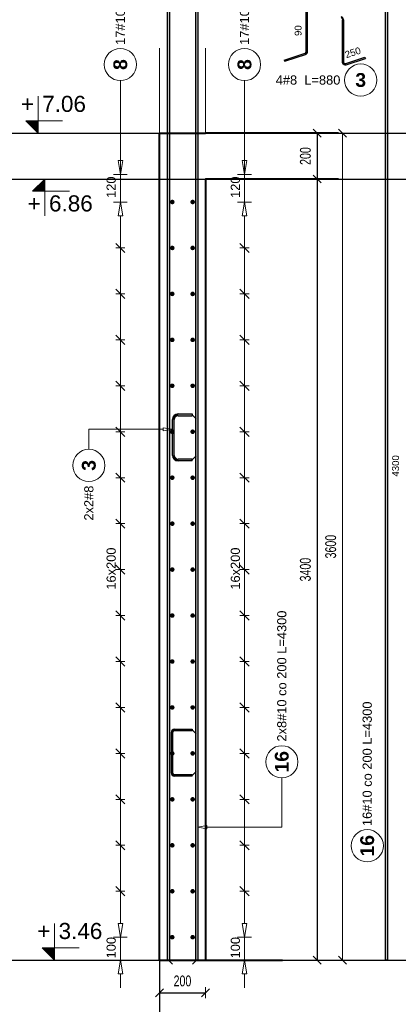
# Model space of a CAD drawing. Extents: x -1474 to 455485, y -101625 to 75879.
# Tile 26 of 40: x 358038 to 359685, y -87545 to -83259. Entities that reach past the tile are written whole.
import ezdxf
from ezdxf.enums import TextEntityAlignment as Align

# ---------------------------------------------------------------- set-up
doc = ezdxf.new("R2010")
doc.units = 0
doc.header["$LTSCALE"] = 10
doc.header["$MEASUREMENT"] = 0
doc.linetypes.add('HIDDEN', pattern=[0.375, 0.25, -0.125])
for name, color, linetype, lineweight in [('P-Linia1', 3, 'Continuous', 40), ('P-Przerywana', 13, 'HIDDEN', 9), ('P-Wymiar', 254, 'Continuous', 9)]:
    doc.layers.add(name, color=color, linetype=linetype, lineweight=lineweight)
for name, color, linetype in [('RCAD_kształt pręta', 7, 'Continuous'), ('RCAD_opis kształtu pręta', 7, 'Continuous'), ('RCAD_opis rozkładu', 7, 'Continuous'), ('RCAD_pręt wyrzucony', 130, 'Continuous'), ('RCAD_pręty punktowe', 7, 'Continuous'), ('RCAD_symbole graficzne', 7, 'Continuous')]:
    doc.layers.add(name, color=color, linetype=linetype)
doc.styles.add('ROMANS', font='arial.ttf', dxfattribs={"width": 0.7})
doc.styles.add('style1', font='arial.ttf')
doc.styles.add('style3', font='arialbd.ttf')
doc.dimstyles.new('A25', dxfattribs={"dimscale": 27, "dimtxt": 1.75, "dimasz": 0.05, "dimexe": 0, "dimexo": 0, "dimgap": 1, "dimtad": 1, "dimdec": 4, "dimrnd": 1, "dimdsep": 46, "dimtxsty": 'ROMANS', "dimblk": '[[[[[[[[', "dimcen": 2, "dimdle": 2, "dimse1": 1, "dimse2": 1, "dimclrd": 256, "dimclrt": 1, "dimadec": 0, "dimazin": 0, "dimtfac": 1, "dimtdec": 4, "dimtix": 1, "dimtmove": 2, "dimatfit": 3, "dimldrblk": '[[[[[[[[', "dimfxl": 0, "dimtvp": 0.6, "dimtolj": 1, "dimlwd": -1, "dimarcsym": 0})

# ---------------------------------------------------------------- blocks, each defined once
blk = doc.blocks.new('[[[[[[[[')
at = {"layer": 'P-Wymiar'}
for p, q in [((-12.7, -12.7), (12.7, 12.7)), ((0, 0), (-4.6, 0)), ((0, 18), (0, -18))]:
    blk.add_line(p, q, dxfattribs=at)
blk = doc.blocks.new('*D152')
at = {"layer": 'Defpoints', "color": 0, "transparency": 16777216}
for p in [(358734.4, -83752.9), (359441.9, -83752.9), (358732.5, -87352.9)]:
    blk.add_point(p, dxfattribs=at)
at = {"layer": 'P-Wymiar', "transparency": 16777216}
blk.add_line((359441.9, -87351.6), (359441.9, -83754.3), dxfattribs=at)
at = {"layer": 'P-Wymiar', "transparency": 16777216, "xscale": 1.35, "yscale": 1.35, "zscale": 1.35}
for p, rotation in [((359441.9, -83752.9), 90), ((359441.9, -87352.9), 270)]:
    blk.add_blockref('[[[[[[[[', p, dxfattribs=dict(at, rotation=rotation))
at = {"layer": 'P-Wymiar', "color": 1, "transparency": 16777216, "insert": (359390.8, -85552.9), "char_height": 47.25, "attachment_point": 5, "rotation": 90, "style": 'ROMANS'}
blk.add_mtext('\\A1;3600', dxfattribs=at)
blk = doc.blocks.new('*D153')
at = {"transparency": 16777216}
blk.add_line((358647.2, -87494.6), (358844.5, -87494.6), dxfattribs=at)
at = {"layer": 'Defpoints', "color": 0, "transparency": 16777216}
for p in [(358645.9, -86997.8), (358845.9, -86997.8), (358845.9, -87494.6)]:
    blk.add_point(p, dxfattribs=at)
at = {"transparency": 16777216, "xscale": 1.35, "yscale": 1.35, "zscale": 1.35, "rotation": 180}
blk.add_blockref('[[[[[[[[', (358645.9, -87494.6), dxfattribs=at)
at = {"transparency": 16777216, "xscale": 1.35, "yscale": 1.35, "zscale": 1.35}
blk.add_blockref('[[[[[[[[', (358845.9, -87494.6), dxfattribs=at)
at = {"color": 1, "transparency": 16777216, "insert": (358745.9, -87443.5), "char_height": 47.25, "attachment_point": 5, "style": 'ROMANS', "bg_fill": 3, "box_fill_scale": 1.25, "bg_fill_color": 256, "bg_fill_true_color": 13158600, "bg_fill_transparency": 0}
blk.add_mtext('\\A1;200', dxfattribs=at)
blk = doc.blocks.new('*D154')
at = {"transparency": 16777216}
blk.add_line((359331.8, -83754.3), (359331.8, -83951.6), dxfattribs=at)
at = {"layer": 'Defpoints', "color": 0, "transparency": 16777216}
for p in [(358174, -83752.9), (358177.8, -83952.9), (359331.8, -83952.9)]:
    blk.add_point(p, dxfattribs=at)
at = {"transparency": 16777216, "xscale": 1.35, "yscale": 1.35, "zscale": 1.35}
for p, rotation in [((359331.8, -83752.9), 90), ((359331.8, -83952.9), 270)]:
    blk.add_blockref('[[[[[[[[', p, dxfattribs=dict(at, rotation=rotation))
at = {"color": 1, "transparency": 16777216, "insert": (359280.7, -83852.9), "char_height": 47.25, "attachment_point": 5, "rotation": 90, "style": 'ROMANS', "bg_fill": 3, "box_fill_scale": 1.25, "bg_fill_color": 256, "bg_fill_true_color": 13158600, "bg_fill_transparency": 0}
blk.add_mtext('\\A1;200', dxfattribs=at)
blk = doc.blocks.new('*D155')
at = {"transparency": 16777216}
blk.add_line((359331.8, -83954.3), (359331.8, -87351.6), dxfattribs=at)
at = {"layer": 'Defpoints', "color": 0, "transparency": 16777216}
for p in [(358177.8, -83952.9), (359331.8, -87352.9), (359331.8, -87352.9)]:
    blk.add_point(p, dxfattribs=at)
at = {"transparency": 16777216, "xscale": 1.35, "yscale": 1.35, "zscale": 1.35}
for p, rotation in [((359331.8, -83952.9), 90), ((359331.8, -87352.9), 270)]:
    blk.add_blockref('[[[[[[[[', p, dxfattribs=dict(at, rotation=rotation))
at = {"color": 1, "transparency": 16777216, "insert": (359280.7, -85652.9), "char_height": 47.25, "attachment_point": 5, "rotation": 90, "style": 'ROMANS', "bg_fill": 3, "box_fill_scale": 1.25, "bg_fill_color": 256, "bg_fill_true_color": 13158600, "bg_fill_transparency": 0}
blk.add_mtext('\\A1;3400', dxfattribs=at)

msp = doc.modelspace()

# ---------------------------------------------------------------- hatches: boundary and pattern name
at = {"layer": 'RCAD_pręt wyrzucony'}
for points in [[(359628.02139, -83050.27354), (359638.02139, -83050.27354), (359638.02139, -87352.93326), (359628.02139, -87352.93326)], [(359290.08425, -83398.47999), (359284.08425, -83398.47999), (359284.08425, -83215.56069), (359290.08425, -83215.56069)], [(359440.05752, -83259.41617), (359446.05752, -83259.41617), (359446.05752, -83442.33546), (359440.05752, -83442.33546)], [(359190.52801, -83440.63609), (359188.67391, -83434.92975), (359278.90188, -83405.61291), (359280.75598, -83411.31925)], [(359457.72925, -83455.17472), (359455.87515, -83449.46838), (359539.61376, -83422.26006), (359541.46786, -83427.9664)]]:
    msp.add_hatch(color=4, dxfattribs=at).paths.add_polyline_path(points, flags=0)
h = msp.add_hatch(color=4, dxfattribs=at)
edge = h.paths.add_edge_path(flags=0)
edge.add_line((359446.05752, -83259.41617), (359440.05752, -83259.41617))
edge.add_arc((359432.55752, -83259.41617), 7.5, 0, 72)
edge.add_line((359434.87515, -83252.28324), (359436.72925, -83246.5769))
edge.add_arc((359432.55752, -83259.41617), 13.5, 360, 432, ccw=False)
h = msp.add_hatch(color=4, dxfattribs=at)
edge = h.paths.add_edge_path(flags=0)
edge.add_line((359280.75598, -83411.31925), (359278.90188, -83405.61291))
edge.add_arc((359276.58425, -83398.47999), 7.5, -72, 0)
edge.add_line((359284.08425, -83398.47999), (359290.08425, -83398.47999))
edge.add_arc((359276.58425, -83398.47999), 13.5, 288, 360, ccw=False)
h = msp.add_hatch(color=4, dxfattribs=at)
edge = h.paths.add_edge_path(flags=0)
edge.add_line((359440.05752, -83442.33546), (359446.05752, -83442.33546))
edge.add_arc((359453.55752, -83442.33546), 7.5, -180, -72)
edge.add_line((359455.87515, -83449.46838), (359457.72925, -83455.17472))
edge.add_arc((359453.55752, -83442.33546), 13.5, 180, 288, ccw=False)
at = {"layer": 'RCAD_symbole graficzne'}
for points in [[(358064.60828, -83699.59993), (358117.94161, -83752.93326), (358117.94161, -83699.59993)], [(358094.28325, -84006.2666), (358147.61658, -83952.93326), (358147.61658, -84006.2666)]]:
    msp.add_hatch(color=1, dxfattribs=at).paths.add_polyline_path(points, flags=0)

# ---------------------------------------------------------------- linework, layer by layer
at = {"layer": 'Defpoints', "color": 21}
for p in [(238098.40145, -83752.93326), (238152.43513, -83952.93326), (232413.86384, -87352.93326)]:
    msp.add_xline(p, (1, 0), dxfattribs=at)
at = {"layer": 'P-Linia1'}
msp.add_line((358645.88734, -87352.93326), (358645.88734, -83752.93326), dxfattribs=at)
for points in [[(358645.88734, -83752.93326), (358845.88734, -83752.93326)], [(359424.56894, -83752.93326), (358845.88734, -83752.93326)], [(358645.88734, -87352.93326), (358845.88734, -87352.93326)], [(358845.88734, -87352.93326), (359181.00822, -87352.93326)]]:
    msp.add_lwpolyline(points, dxfattribs=at)
at = {"layer": 'P-Przerywana'}
for points in [[(358645.88734, -83752.93326), (358645.88734, -83381.88999)], [(358845.88734, -83752.93326), (358845.88734, -83381.88999)]]:
    msp.add_lwpolyline(points, dxfattribs=at)
at = {"layer": 'RCAD_opis rozkładu', "color": 8, "lineweight": 0}
for p, q in [((358465.80921, -87412.93326), (358485.80921, -87412.93326)), ((358475.80921, -87472.93326), (358475.80921, -87412.93326)), ((359005.96546, -87412.93326), (359025.96546, -87412.93326)), ((359015.96546, -87472.93326), (359015.96546, -87412.93326))]:
    msp.add_line(p, q, dxfattribs=at)
for centre in [(358475.80921, -83454.70223), (359015.96546, -83454.70223)]:
    msp.add_circle(centre, 70, dxfattribs=at)
at = {"layer": 'RCAD_pręt wyrzucony', "color": 4}
for p, q in [((359628.02139, -83050.27354), (359628.02139, -87352.93326)), ((359638.02139, -83050.27354), (359638.02139, -87352.93326)), ((359284.08425, -83398.47999), (359284.08425, -83215.56069)), ((359290.08425, -83398.47999), (359290.08425, -83215.56069)), ((359440.05752, -83259.41617), (359440.05752, -83442.33546)), ((359446.05752, -83259.41617), (359446.05752, -83442.33546)), ((359188.67391, -83434.92975), (359278.90188, -83405.61291)), ((359188.67391, -83434.92975), (359190.52801, -83440.63609)), ((359190.52801, -83440.63609), (359280.75598, -83411.31925)), ((359455.87515, -83449.46838), (359539.61376, -83422.26006)), ((359457.72925, -83455.17472), (359541.46786, -83427.9664)), ((359539.61376, -83422.26006), (359541.46786, -83427.9664)), ((359638.02139, -87352.93326), (359628.02139, -87352.93326))]:
    msp.add_line(p, q, dxfattribs=at)
at = {"layer": 'RCAD_pręt wyrzucony', "color": 8, "lineweight": 0}
for centre in [(359521.12048, -83522.24482), (359549.68839, -86854.83406)]:
    msp.add_circle(centre, 70, dxfattribs=at)
at = {"layer": 'RCAD_pręt wyrzucony', "color": 4}
for centre, radius, start, end in [((359432.55752, -83259.41617), 13.5, 0, 72), ((359276.58425, -83398.47999), 7.5, 288, 0), ((359276.58425, -83398.47999), 13.5, 288, 360), ((359453.55752, -83442.33546), 13.5, 180, 288), ((359453.55752, -83442.33546), 7.5, 180, 288)]:
    msp.add_arc(centre, radius, start, end, dxfattribs=at)
at = {"layer": 'RCAD_symbole graficzne', "color": 1, "lineweight": 0}
for p, q in [((358117.94161, -83752.93326), (358117.94161, -83592.93326)), ((358224.60828, -83699.59993), (358064.60828, -83699.59993)), ((358064.60828, -83699.59993), (358117.94161, -83752.93326)), ((358094.28325, -84006.2666), (358147.61658, -83952.93326)), ((358147.61658, -83952.93326), (358147.61658, -84112.93326))]:
    msp.add_line(p, q, dxfattribs=at)

# ---------------------------------------------------------------- texts
at = {"layer": 'RCAD_opis rozkładu', "color": 2, "char_height": 40, "attachment_point": 5, "rotation": 90, "style": 'style1'}
for insert in [(358475.80921, -83189.61355), (359015.96546, -83189.61355)]:
    msp.add_mtext('17#10 L=2500', dxfattribs=dict(at, insert=insert))
at = {"layer": 'RCAD_opis rozkładu', "color": 1, "char_height": 60, "attachment_point": 5, "rotation": 90, "style": 'style3'}
for insert in [(358475.80921, -83454.70223), (359015.96546, -83454.70223)]:
    msp.add_mtext('8', dxfattribs=dict(at, insert=insert))
at = {"layer": 'RCAD_pręt wyrzucony', "color": 1, "attachment_point": 5}
for s, insert, char_height, rotation, style in [('90', (359249.08425, -83307.02034), 30, 90, 'style1'), ('250', (359486.92886, -83402.57724), 30, 18, 'style1'), ('4300', (359673.02139, -85201.6034), 30, 90, 'style1'), ('16', (359549.68839, -86854.83406), 60, 90, 'style3')]:
    msp.add_mtext(s, dxfattribs=dict(at, insert=insert, char_height=char_height, rotation=rotation, style=style))
at = {"layer": 'RCAD_pręt wyrzucony', "color": 2, "insert": (359292.19824, -83522.24482), "char_height": 40, "attachment_point": 5, "style": 'style1'}
msp.add_mtext('4#8  L=880', dxfattribs=at)
at = {"layer": 'RCAD_pręt wyrzucony', "color": 1, "insert": (359521.12048, -83522.24482), "char_height": 60, "attachment_point": 5, "style": 'style3'}
msp.add_mtext('3', dxfattribs=at)
at = {"layer": 'RCAD_pręt wyrzucony', "color": 2, "insert": (359549.68839, -86498.09464), "char_height": 40, "attachment_point": 5, "rotation": 90, "style": 'style1'}
msp.add_mtext('16#10 co 200 L=4300', dxfattribs=at)
at = {"layer": 'RCAD_symbole graficzne', "color": 2, "style": 'style1'}
msp.add_text('+', height=70, dxfattribs=at).set_placement((358100.16383, -83681.82215), align=Align.BOTTOM_RIGHT)
msp.add_text('7.06 ', height=70, dxfattribs=at).set_placement((358135.71939, -83681.82215), align=Align.BOTTOM_LEFT)
msp.add_text('+', height=70, dxfattribs=at).set_placement((358129.83881, -84024.04438), align=Align.TOP_RIGHT)

# ---------------------------------------------------------------- dimensions: what is measured, and where the dimension line sits
at = {"layer": 'P-Wymiar'}
dim = msp.add_linear_dim(base=(359441.9272, -83752.93326), p1=(358732.53149, -87352.93326), p2=(358734.35056, -83752.93326), angle=90, dimstyle='A25', dxfattribs=at)
dim.commit()
dim.dimension.update_dxf_attribs({"geometry": '*D152', "text_midpoint": (359390.78651, -85552.93326)})

# ---------------------------------------------------------------- next in the draw order: dimensions: what is measured, and where the dimension line sits
dim = msp.add_linear_dim(base=(358845.88734, -87494.63487), p1=(358645.88734, -86997.83992), p2=(358845.88734, -86997.83992), dimstyle='A25', override={"dimfxl": 160, "dimfxlon": 1, "dimtfill": 1})
dim.commit()
dim.dimension.update_dxf_attribs({"geometry": '*D153', "text_midpoint": (358745.88734, -87443.5103)})

# ---------------------------------------------------------------- next in the draw order: linework, layer by layer
at = {"layer": 'P-Linia1'}
msp.add_lwpolyline([(359424.56894, -83952.93326), (358845.88734, -83952.93326), (358845.88734, -87352.93326)], dxfattribs=at)

# ---------------------------------------------------------------- next in the draw order: dimensions: what is measured, and where the dimension line sits
dim = msp.add_linear_dim(base=(359331.84074, -83952.93326), p1=(358173.96275, -83752.93326), p2=(358177.81596, -83952.93326), angle=90, dimstyle='A25', override={"dimfxl": 160, "dimfxlon": 1, "dimtfill": 1})
dim.commit()
dim.dimension.update_dxf_attribs({"geometry": '*D154', "text_midpoint": (359280.71617, -83852.93326)})

# ---------------------------------------------------------------- next in the draw order: linework, layer by layer
at = {"layer": 'Defpoints', "color": 21}
for p in [(231219.52352, -83752.93326), (244474.54756, -83752.93326), (237595.66964, -83752.93326), (275978.67385, -83752.93326), (269099.79593, -83752.93326), (282354.81997, -83752.93326), (275475.94204, -83752.93326)]:
    msp.add_xline(p, (1, 0), dxfattribs=at)
at = {"layer": 'RCAD_opis rozkładu', "color": 8, "lineweight": 0}
for p, q in [((358475.80921, -83812.93326), (358475.80921, -83872.93326)), ((359015.96546, -83812.93326), (359015.96546, -83872.93326)), ((358485.80921, -83872.93326), (358465.80921, -83872.93326)), ((359025.96546, -83872.93326), (359005.96546, -83872.93326))]:
    msp.add_line(p, q, dxfattribs=at)
at = {"layer": 'RCAD_symbole graficzne', "color": 1, "lineweight": 0}
msp.add_line((358197.94161, -83752.93326), (358037.94161, -83752.93326), dxfattribs=at)

# ---------------------------------------------------------------- next in the draw order: dimensions: what is measured, and where the dimension line sits
dim = msp.add_linear_dim(base=(359331.84074, -87352.93326), p1=(358177.81596, -83952.93326), p2=(359331.84074, -87352.93326), angle=90, dimstyle='A25', override={"dimfxl": 160, "dimfxlon": 1, "dimtfill": 1})
dim.commit()
dim.dimension.update_dxf_attribs({"geometry": '*D155', "text_midpoint": (359280.70005, -85652.93326)})

# ---------------------------------------------------------------- next in the draw order: hatches: boundary and pattern name
at = {"layer": 'RCAD_kształt pręta'}
for points in [[(358679.46124, -83050.27354), (358689.46124, -83050.27354), (358689.46124, -87352.93326), (358679.46124, -87352.93326)], [(358802.31344, -83050.27354), (358812.31344, -83050.27354), (358812.31344, -87352.93326), (358802.31344, -87352.93326)], [(358726.47128, -84983.27809), (358726.47128, -84975.27809), (358787.47128, -84975.27809), (358787.47128, -84983.27809)], [(358710.47128, -85155.75508), (358702.47128, -85155.75508), (358702.47128, -84999.27809), (358710.47128, -84999.27809)], [(358787.47128, -85171.75508), (358787.47128, -85179.75508), (358726.47128, -85179.75508), (358726.47128, -85171.75508)], [(358710.97128, -86353.64543), (358710.97128, -86347.64543), (358787.47128, -86347.64543), (358787.47128, -86353.64543)], [(358703.47128, -86538.62241), (358697.47128, -86538.62241), (358697.47128, -86361.14543), (358703.47128, -86361.14543)], [(358787.47128, -86546.12241), (358787.47128, -86552.12241), (358710.97128, -86552.12241), (358710.97128, -86546.12241)]]:
    msp.add_hatch(color=4, dxfattribs=at).paths.add_polyline_path(points, flags=0)
h = msp.add_hatch(color=4, dxfattribs=at)
edge = h.paths.add_edge_path(flags=0)
edge.add_line((358726.47128, -84975.27809), (358726.47128, -84983.27809))
edge.add_arc((358726.47128, -84999.27809), 16, 90, 180)
edge.add_line((358710.47128, -84999.27809), (358702.47128, -84999.27809))
edge.add_arc((358726.47128, -84999.27809), 24, 450, 540, ccw=False)
h = msp.add_hatch(color=4, dxfattribs=at)
edge = h.paths.add_edge_path(flags=0)
edge.add_line((358702.47128, -85155.75508), (358710.47128, -85155.75508))
edge.add_arc((358726.47128, -85155.75508), 16, -180, -90)
edge.add_line((358726.47128, -85171.75508), (358726.47128, -85179.75508))
edge.add_arc((358726.47128, -85155.75508), 24, 540, 630, ccw=False)
h = msp.add_hatch(color=4, dxfattribs=at)
edge = h.paths.add_edge_path(flags=0)
edge.add_line((358710.97128, -86347.64543), (358710.97128, -86353.64543))
edge.add_arc((358710.97128, -86361.14543), 7.5, 90, 180)
edge.add_line((358703.47128, -86361.14543), (358697.47128, -86361.14543))
edge.add_arc((358710.97128, -86361.14543), 13.5, 450, 540, ccw=False)
h = msp.add_hatch(color=4, dxfattribs=at)
edge = h.paths.add_edge_path(flags=0)
edge.add_line((358697.47128, -86538.62241), (358703.47128, -86538.62241))
edge.add_arc((358710.97128, -86538.62241), 7.5, -180, -90)
edge.add_line((358710.97128, -86546.12241), (358710.97128, -86552.12241))
edge.add_arc((358710.97128, -86538.62241), 13.5, 540, 630, ccw=False)
at = {"layer": 'RCAD_pręty punktowe'}
h = msp.add_hatch(color=1, dxfattribs=at)
edge = h.paths.add_edge_path(flags=0)
edge.add_arc((358701.51937, -84052.93326), 10, 0, 360, ccw=False)
h = msp.add_hatch(color=1, dxfattribs=at)
edge = h.paths.add_edge_path(flags=0)
edge.add_arc((358790.25531, -84052.93326), 10, 0, 360, ccw=False)
h = msp.add_hatch(color=1, dxfattribs=at)
edge = h.paths.add_edge_path(flags=0)
edge.add_arc((358701.51937, -84252.93326), 10, 0, 360, ccw=False)
h = msp.add_hatch(color=1, dxfattribs=at)
edge = h.paths.add_edge_path(flags=0)
edge.add_arc((358790.25531, -84252.93326), 10, 0, 360, ccw=False)
h = msp.add_hatch(color=1, dxfattribs=at)
edge = h.paths.add_edge_path(flags=0)
edge.add_arc((358701.51937, -84452.93326), 10, 0, 360, ccw=False)
h = msp.add_hatch(color=1, dxfattribs=at)
edge = h.paths.add_edge_path(flags=0)
edge.add_arc((358790.25531, -84452.93326), 10, 0, 360, ccw=False)
h = msp.add_hatch(color=1, dxfattribs=at)
edge = h.paths.add_edge_path(flags=0)
edge.add_arc((358701.51937, -84652.93326), 10, 0, 360, ccw=False)
h = msp.add_hatch(color=1, dxfattribs=at)
edge = h.paths.add_edge_path(flags=0)
edge.add_arc((358790.25531, -84652.93326), 10, 0, 360, ccw=False)
h = msp.add_hatch(color=1, dxfattribs=at)
edge = h.paths.add_edge_path(flags=0)
edge.add_arc((358701.51937, -84852.93326), 10, 0, 360, ccw=False)
h = msp.add_hatch(color=1, dxfattribs=at)
edge = h.paths.add_edge_path(flags=0)
edge.add_arc((358790.25531, -84852.93326), 10, 0, 360, ccw=False)
h = msp.add_hatch(color=1, dxfattribs=at)
edge = h.paths.add_edge_path(flags=0)
edge.add_arc((358701.51937, -85052.93326), 10, 0, 360, ccw=False)
h = msp.add_hatch(color=1, dxfattribs=at)
edge = h.paths.add_edge_path(flags=0)
edge.add_arc((358790.25531, -85052.93326), 10, 0, 360, ccw=False)
h = msp.add_hatch(color=1, dxfattribs=at)
edge = h.paths.add_edge_path(flags=0)
edge.add_arc((358701.51937, -85252.93326), 10, 0, 360, ccw=False)
h = msp.add_hatch(color=1, dxfattribs=at)
edge = h.paths.add_edge_path(flags=0)
edge.add_arc((358790.25531, -85252.93326), 10, 0, 360, ccw=False)
h = msp.add_hatch(color=1, dxfattribs=at)
edge = h.paths.add_edge_path(flags=0)
edge.add_arc((358701.51937, -85452.93326), 10, 0, 360, ccw=False)
h = msp.add_hatch(color=1, dxfattribs=at)
edge = h.paths.add_edge_path(flags=0)
edge.add_arc((358790.25531, -85452.93326), 10, 0, 360, ccw=False)
h = msp.add_hatch(color=1, dxfattribs=at)
edge = h.paths.add_edge_path(flags=0)
edge.add_arc((358701.51937, -85652.93326), 10, 0, 360, ccw=False)
h = msp.add_hatch(color=1, dxfattribs=at)
edge = h.paths.add_edge_path(flags=0)
edge.add_arc((358790.25531, -85652.93326), 10, 0, 360, ccw=False)
h = msp.add_hatch(color=1, dxfattribs=at)
edge = h.paths.add_edge_path(flags=0)
edge.add_arc((358701.51937, -85852.93326), 10, 0, 360, ccw=False)
h = msp.add_hatch(color=1, dxfattribs=at)
edge = h.paths.add_edge_path(flags=0)
edge.add_arc((358790.25531, -85852.93326), 10, 0, 360, ccw=False)
h = msp.add_hatch(color=1, dxfattribs=at)
edge = h.paths.add_edge_path(flags=0)
edge.add_arc((358701.51937, -86052.93326), 10, 0, 360, ccw=False)
h = msp.add_hatch(color=1, dxfattribs=at)
edge = h.paths.add_edge_path(flags=0)
edge.add_arc((358790.25531, -86052.93326), 10, 0, 360, ccw=False)
h = msp.add_hatch(color=1, dxfattribs=at)
edge = h.paths.add_edge_path(flags=0)
edge.add_arc((358701.51937, -86252.93326), 10, 0, 360, ccw=False)
h = msp.add_hatch(color=1, dxfattribs=at)
edge = h.paths.add_edge_path(flags=0)
edge.add_arc((358790.25531, -86252.93326), 10, 0, 360, ccw=False)
h = msp.add_hatch(color=1, dxfattribs=at)
edge = h.paths.add_edge_path(flags=0)
edge.add_arc((358701.51937, -86452.93326), 10, 0, 360, ccw=False)
h = msp.add_hatch(color=1, dxfattribs=at)
edge = h.paths.add_edge_path(flags=0)
edge.add_arc((358790.25531, -86452.93326), 10, 0, 360, ccw=False)
h = msp.add_hatch(color=1, dxfattribs=at)
edge = h.paths.add_edge_path(flags=0)
edge.add_arc((358701.51937, -86652.93326), 10, 0, 360, ccw=False)
h = msp.add_hatch(color=1, dxfattribs=at)
edge = h.paths.add_edge_path(flags=0)
edge.add_arc((358790.25531, -86652.93326), 10, 0, 360, ccw=False)
h = msp.add_hatch(color=1, dxfattribs=at)
edge = h.paths.add_edge_path(flags=0)
edge.add_arc((358701.51937, -86852.93326), 10, 0, 360, ccw=False)
h = msp.add_hatch(color=1, dxfattribs=at)
edge = h.paths.add_edge_path(flags=0)
edge.add_arc((358790.25531, -86852.93326), 10, 0, 360, ccw=False)
h = msp.add_hatch(color=1, dxfattribs=at)
edge = h.paths.add_edge_path(flags=0)
edge.add_arc((358701.51937, -87052.93326), 10, 0, 360, ccw=False)
h = msp.add_hatch(color=1, dxfattribs=at)
edge = h.paths.add_edge_path(flags=0)
edge.add_arc((358790.25531, -87052.93326), 10, 0, 360, ccw=False)
h = msp.add_hatch(color=1, dxfattribs=at)
edge = h.paths.add_edge_path(flags=0)
edge.add_arc((358701.51937, -87252.93326), 10, 0, 360, ccw=False)
h = msp.add_hatch(color=1, dxfattribs=at)
edge = h.paths.add_edge_path(flags=0)
edge.add_arc((358790.25531, -87252.93326), 10, 0, 360, ccw=False)
at = {"layer": 'RCAD_symbole graficzne'}
msp.add_hatch(color=1, dxfattribs=at).paths.add_polyline_path([(358135.9819, -87299.59993), (358189.31524, -87352.93326), (358189.31524, -87299.59993)], flags=0)

# ---------------------------------------------------------------- next in the draw order: linework, layer by layer
msp.add_lwpolyline([(358645.88734, -87352.93326), (358645.88734, -87835.38064)])
at = {"layer": 'Defpoints', "color": 21}
for p in [(231273.5572, -83952.93326), (244528.58124, -83952.93326), (237649.70332, -83952.93326), (276032.70753, -83952.93326), (269153.82961, -83952.93326), (282408.85365, -83952.93326), (275529.97572, -83952.93326), (243115.86313, -87352.60185), (331205.41923, -87352.60185), (236236.98521, -87352.60185), (324326.5413, -87352.60185), (294834.79637, -87352.60185), (382924.35247, -87352.60185), (287955.91844, -87352.60185), (376045.47454, -87352.60185), (249492.00924, -87352.60185), (337581.56534, -87352.60185), (242613.13132, -87352.60185), (330702.68742, -87352.60185), (301210.94248, -87352.60185), (389300.49858, -87352.60185), (294332.06456, -87352.60185), (382421.62065, -87352.60185), (280996.13554, -87352.60185), (369085.69163, -87352.60185), (274117.25761, -87352.60185), (362206.81371, -87352.60185), (332715.06877, -87352.60185), (420804.62487, -87352.60185), (325836.19085, -87352.60185), (413925.74694, -87352.60185), (287372.28165, -87352.60185), (375461.83775, -87352.60185), (280493.40372, -87352.60185), (368582.95982, -87352.60185), (339091.21489, -87352.60185), (427180.77098, -87352.60185), (332212.33696, -87352.60185), (420301.89306, -87352.60185), (320503.41994, -87352.93326), (225534.98592, -87352.93326), (313624.54202, -87352.93326), (284132.79708, -87352.93326), (372222.35318, -87352.93326), (277253.91915, -87352.93326), (365343.47525, -87352.93326), (238790.00996, -87352.93326), (326879.56605, -87352.93326), (231911.13203, -87352.93326), (320000.68813, -87352.93326), (290508.94319, -87352.93326), (378598.49929, -87352.93326), (283630.06527, -87352.93326), (371719.62137, -87352.93326), (270294.13625, -87352.93326), (358383.69234, -87352.93326), (263415.25832, -87352.93326), (351504.81442, -87352.93326), (322013.06948, -87352.93326), (410102.62558, -87352.93326), (315134.19156, -87352.93326), (403223.74766, -87352.93326), (276670.28236, -87352.93326), (364759.83846, -87352.93326), (269791.40444, -87352.93326), (357880.96053, -87352.93326), (328389.2156, -87352.93326), (416478.7717, -87352.93326), (321510.33767, -87352.93326), (409599.89377, -87352.93326)]:
    msp.add_xline(p, (1, 0), dxfattribs=at)
at = {"layer": 'RCAD_kształt pręta', "color": 4}
for p, q in [((358679.46124, -83050.27354), (358679.46124, -87352.93326)), ((358689.46124, -83050.27354), (358689.46124, -87352.93326)), ((358802.31344, -83050.27354), (358802.31344, -87352.93326)), ((358812.31344, -83050.27354), (358812.31344, -87352.93326)), ((358726.47128, -84975.27809), (358787.47128, -84975.27809)), ((358787.47128, -84975.27809), (358787.47128, -84983.27809)), ((358702.47128, -85155.75508), (358702.47128, -84999.27809)), ((358710.47128, -85155.75508), (358710.47128, -84999.27809)), ((358726.47128, -84983.27809), (358787.47128, -84983.27809)), ((358787.47128, -85171.75508), (358726.47128, -85171.75508)), ((358787.47128, -85179.75508), (358726.47128, -85179.75508)), ((358787.47128, -85179.75508), (358787.47128, -85171.75508)), ((358710.97128, -86347.64543), (358787.47128, -86347.64543)), ((358710.97128, -86353.64543), (358787.47128, -86353.64543)), ((358787.47128, -86347.64543), (358787.47128, -86353.64543)), ((358697.47128, -86538.62241), (358697.47128, -86361.14543)), ((358703.47128, -86538.62241), (358703.47128, -86361.14543)), ((358787.47128, -86546.12241), (358710.97128, -86546.12241)), ((358787.47128, -86552.12241), (358710.97128, -86552.12241)), ((358787.47128, -86552.12241), (358787.47128, -86546.12241)), ((358689.46124, -87352.93326), (358679.46124, -87352.93326)), ((358812.31344, -87352.93326), (358802.31344, -87352.93326))]:
    msp.add_line(p, q, dxfattribs=at)
at = {"layer": 'RCAD_kształt pręta', "color": 2, "lineweight": 5}
for p, q in [((358787.47128, -84979.27809), (358804.97128, -84996.77809)), ((358787.47128, -85175.75508), (358804.97128, -85158.25508)), ((358787.47128, -86350.64543), (358804.97128, -86368.14543)), ((358787.47128, -86549.12241), (358804.97128, -86531.62241)), ((358684.46124, -87352.93326), (358701.96124, -87370.43326)), ((358807.31344, -87352.93326), (358789.81344, -87370.43326))]:
    msp.add_line(p, q, dxfattribs=at)
at = {"layer": 'RCAD_kształt pręta', "color": 4}
for centre, radius, start, end in [((358726.47128, -84999.27809), 24, 90, 180), ((358726.47128, -84999.27809), 16, 90, 180), ((358726.47128, -85155.75508), 24, 180, 270), ((358726.47128, -85155.75508), 16, 180, 270), ((358710.97128, -86361.14543), 13.5, 90, 180), ((358710.97128, -86361.14543), 7.5, 90, 180), ((358710.97128, -86538.62241), 13.5, 180, 270), ((358710.97128, -86538.62241), 7.5, 180, 270)]:
    msp.add_arc(centre, radius, start, end, dxfattribs=at)
at = {"layer": 'RCAD_opis kształtu pręta', "color": 8, "lineweight": 0}
for p, q in [((358338.83178, -85042.18187), (358662.47128, -85042.18187)), ((358338.83178, -85042.18187), (358338.83178, -85129.4199)), ((358662.47128, -85035.5152), (358702.47128, -85042.18187)), ((358662.47128, -85035.5152), (358662.47128, -85048.84854)), ((358702.47128, -85042.18187), (358662.47128, -85048.84854)), ((359178.14881, -86774.04944), (359178.14881, -86559.30508)), ((358812.31344, -86774.04944), (358852.31344, -86767.38278)), ((358852.31344, -86780.71611), (358812.31344, -86774.04944)), ((358852.31344, -86780.71611), (358852.31344, -86767.38278)), ((359178.14881, -86774.04944), (358852.31344, -86774.04944))]:
    msp.add_line(p, q, dxfattribs=at)
for centre in [(358338.83178, -85199.4199), (359178.14881, -86489.30508)]:
    msp.add_circle(centre, 70, dxfattribs=at)
at = {"layer": 'RCAD_opis rozkładu', "color": 8, "lineweight": 0}
for p, q in [((358475.80921, -83524.70223), (358475.80921, -83932.93326)), ((359015.96546, -83524.70223), (359015.96546, -83932.93326)), ((358475.80921, -83932.93326), (358465.80921, -83872.93326)), ((358485.80921, -83872.93326), (358475.80921, -83932.93326)), ((359015.96546, -83932.93326), (359005.96546, -83872.93326)), ((359025.96546, -83872.93326), (359015.96546, -83932.93326)), ((358505.80921, -83932.93326), (358445.80921, -83932.93326)), ((358475.80921, -84052.93326), (358475.80921, -83932.93326)), ((359045.96546, -83932.93326), (358985.96546, -83932.93326)), ((359015.96546, -84052.93326), (359015.96546, -83932.93326)), ((358445.80921, -84052.93326), (358505.80921, -84052.93326)), ((358465.80921, -84112.93326), (358475.80921, -84052.93326)), ((358475.80921, -84052.93326), (358485.80921, -84112.93326)), ((359045.96546, -84052.93326), (358985.96546, -84052.93326)), ((359005.96546, -84112.93326), (359015.96546, -84052.93326)), ((359015.96546, -84052.93326), (359025.96546, -84112.93326)), ((358465.80921, -84112.93326), (358485.80921, -84112.93326)), ((358475.80921, -84252.93326), (358475.80921, -84112.93326)), ((359005.96546, -84112.93326), (359025.96546, -84112.93326)), ((359015.96546, -84252.93326), (359015.96546, -84112.93326)), ((358495.80921, -84272.93326), (358455.80921, -84232.93326)), ((358455.80921, -84252.93326), (358495.80921, -84252.93326)), ((358475.80921, -84452.93326), (358475.80921, -84252.93326)), ((359035.96546, -84272.93326), (358995.96546, -84232.93326)), ((359035.96546, -84252.93326), (358995.96546, -84252.93326)), ((359015.96546, -84452.93326), (359015.96546, -84252.93326)), ((358495.80921, -84472.93326), (358455.80921, -84432.93326)), ((358455.80921, -84452.93326), (358495.80921, -84452.93326)), ((358475.80921, -84652.93326), (358475.80921, -84452.93326)), ((359035.96546, -84472.93326), (358995.96546, -84432.93326)), ((359035.96546, -84452.93326), (358995.96546, -84452.93326)), ((359015.96546, -84652.93326), (359015.96546, -84452.93326)), ((358495.80921, -84672.93326), (358455.80921, -84632.93326)), ((359035.96546, -84672.93326), (358995.96546, -84632.93326)), ((358455.80921, -84652.93326), (358495.80921, -84652.93326)), ((358475.80921, -84852.93326), (358475.80921, -84652.93326)), ((359035.96546, -84652.93326), (358995.96546, -84652.93326)), ((359015.96546, -84852.93326), (359015.96546, -84652.93326)), ((358495.80921, -84872.93326), (358455.80921, -84832.93326)), ((358455.80921, -84852.93326), (358495.80921, -84852.93326)), ((358475.80921, -85052.93326), (358475.80921, -84852.93326)), ((359035.96546, -84872.93326), (358995.96546, -84832.93326)), ((359035.96546, -84852.93326), (358995.96546, -84852.93326)), ((359015.96546, -85052.93326), (359015.96546, -84852.93326)), ((358495.80921, -85072.93326), (358455.80921, -85032.93326)), ((358455.80921, -85052.93326), (358495.80921, -85052.93326)), ((358475.80921, -85252.93326), (358475.80921, -85052.93326)), ((359035.96546, -85072.93326), (358995.96546, -85032.93326)), ((359035.96546, -85052.93326), (358995.96546, -85052.93326)), ((359015.96546, -85252.93326), (359015.96546, -85052.93326)), ((358495.80921, -85272.93326), (358455.80921, -85232.93326)), ((359035.96546, -85272.93326), (358995.96546, -85232.93326)), ((358455.80921, -85252.93326), (358495.80921, -85252.93326)), ((358475.80921, -85452.93326), (358475.80921, -85252.93326)), ((359035.96546, -85252.93326), (358995.96546, -85252.93326)), ((359015.96546, -85452.93326), (359015.96546, -85252.93326)), ((358495.80921, -85472.93326), (358455.80921, -85432.93326)), ((358455.80921, -85452.93326), (358495.80921, -85452.93326)), ((358475.80921, -85652.93326), (358475.80921, -85452.93326)), ((359035.96546, -85472.93326), (358995.96546, -85432.93326)), ((359035.96546, -85452.93326), (358995.96546, -85452.93326)), ((359015.96546, -85652.93326), (359015.96546, -85452.93326)), ((358495.80921, -85672.93326), (358455.80921, -85632.93326)), ((358455.80921, -85652.93326), (358495.80921, -85652.93326)), ((358475.80921, -85752.93326), (358475.80921, -85652.93326)), ((359035.96546, -85672.93326), (358995.96546, -85632.93326)), ((359035.96546, -85652.93326), (358995.96546, -85652.93326)), ((359015.96546, -85752.93326), (359015.96546, -85652.93326)), ((358475.80921, -85752.93326), (358475.80921, -85852.93326)), ((359015.96546, -85752.93326), (359015.96546, -85852.93326)), ((358455.80921, -85832.93326), (358495.80921, -85872.93326)), ((358995.96546, -85832.93326), (359035.96546, -85872.93326)), ((358455.80921, -85852.93326), (358495.80921, -85852.93326)), ((358475.80921, -85852.93326), (358475.80921, -86052.93326)), ((359035.96546, -85852.93326), (358995.96546, -85852.93326)), ((359015.96546, -85852.93326), (359015.96546, -86052.93326)), ((358455.80921, -86032.93326), (358495.80921, -86072.93326)), ((358455.80921, -86052.93326), (358495.80921, -86052.93326)), ((358475.80921, -86052.93326), (358475.80921, -86252.93326)), ((358995.96546, -86032.93326), (359035.96546, -86072.93326)), ((359035.96546, -86052.93326), (358995.96546, -86052.93326)), ((359015.96546, -86052.93326), (359015.96546, -86252.93326)), ((358455.80921, -86232.93326), (358495.80921, -86272.93326)), ((358455.80921, -86252.93326), (358495.80921, -86252.93326)), ((358475.80921, -86252.93326), (358475.80921, -86452.93326)), ((358995.96546, -86232.93326), (359035.96546, -86272.93326)), ((359035.96546, -86252.93326), (358995.96546, -86252.93326)), ((359015.96546, -86252.93326), (359015.96546, -86452.93326)), ((358455.80921, -86432.93326), (358495.80921, -86472.93326)), ((358995.96546, -86432.93326), (359035.96546, -86472.93326)), ((358455.80921, -86452.93326), (358495.80921, -86452.93326)), ((358475.80921, -86452.93326), (358475.80921, -86652.93326)), ((359035.96546, -86452.93326), (358995.96546, -86452.93326)), ((359015.96546, -86452.93326), (359015.96546, -86652.93326)), ((358455.80921, -86632.93326), (358495.80921, -86672.93326)), ((358455.80921, -86652.93326), (358495.80921, -86652.93326)), ((358475.80921, -86652.93326), (358475.80921, -86852.93326)), ((358995.96546, -86632.93326), (359035.96546, -86672.93326)), ((359035.96546, -86652.93326), (358995.96546, -86652.93326)), ((359015.96546, -86652.93326), (359015.96546, -86852.93326)), ((358455.80921, -86832.93326), (358495.80921, -86872.93326)), ((358455.80921, -86852.93326), (358495.80921, -86852.93326)), ((358475.80921, -86852.93326), (358475.80921, -87052.93326)), ((358995.96546, -86832.93326), (359035.96546, -86872.93326)), ((359035.96546, -86852.93326), (358995.96546, -86852.93326)), ((359015.96546, -86852.93326), (359015.96546, -87052.93326)), ((358455.80921, -87032.93326), (358495.80921, -87072.93326)), ((358995.96546, -87032.93326), (359035.96546, -87072.93326)), ((358455.80921, -87052.93326), (358495.80921, -87052.93326)), ((358475.80921, -87052.93326), (358475.80921, -87192.93326)), ((359035.96546, -87052.93326), (358995.96546, -87052.93326)), ((359015.96546, -87052.93326), (359015.96546, -87192.93326)), ((358475.80921, -87252.93326), (358465.80921, -87192.93326)), ((358485.80921, -87192.93326), (358465.80921, -87192.93326)), ((358485.80921, -87192.93326), (358475.80921, -87252.93326)), ((359015.96546, -87252.93326), (359005.96546, -87192.93326)), ((359025.96546, -87192.93326), (359005.96546, -87192.93326)), ((359025.96546, -87192.93326), (359015.96546, -87252.93326)), ((358445.80921, -87252.93326), (358505.80921, -87252.93326)), ((358475.80921, -87252.93326), (358475.80921, -87352.93326)), ((359045.96546, -87252.93326), (358985.96546, -87252.93326)), ((359015.96546, -87252.93326), (359015.96546, -87352.93326)), ((358505.80921, -87352.93326), (358445.80921, -87352.93326)), ((358465.80921, -87412.93326), (358475.80921, -87352.93326)), ((358475.80921, -87352.93326), (358485.80921, -87412.93326)), ((359045.96546, -87352.93326), (358985.96546, -87352.93326)), ((359005.96546, -87412.93326), (359015.96546, -87352.93326)), ((359015.96546, -87352.93326), (359025.96546, -87412.93326))]:
    msp.add_line(p, q, dxfattribs=at)
at = {"layer": 'RCAD_symbole graficzne', "color": 1, "lineweight": 0}
for p, q in [((358227.61658, -83952.93326), (358067.61658, -83952.93326)), ((358254.28325, -84006.2666), (358094.28325, -84006.2666)), ((358189.31524, -87352.93326), (358189.31524, -87192.93326)), ((358295.9819, -87299.59993), (358135.9819, -87299.59993)), ((358135.9819, -87299.59993), (358189.31524, -87352.93326)), ((358269.31524, -87352.93326), (358109.31524, -87352.93326))]:
    msp.add_line(p, q, dxfattribs=at)

# ---------------------------------------------------------------- next in the draw order: texts
at = {"layer": 'RCAD_opis kształtu pręta', "color": 1, "attachment_point": 5, "rotation": 90}
for s, insert, char_height, style in [('3', (358338.83178, -85199.4199), 60, 'style3'), ('2x2#8  ', (358338.83178, -85363.49903), 40, 'style1'), ('2x8#10 co 200 L=4300', (359178.14881, -86116.37192), 40, 'style1'), ('16', (359178.14881, -86489.30508), 60, 'style3')]:
    msp.add_mtext(s, dxfattribs=dict(at, insert=insert, char_height=char_height, style=style))
at = {"layer": 'RCAD_opis rozkładu', "color": 2, "char_height": 40, "attachment_point": 7, "rotation": 90, "style": 'style1'}
for s, insert in [('120', (358456.23213, -84035.17065)), ('120', (358996.38838, -84035.17065)), ('16x200', (358456.23213, -85740.21839)), ('16x200', (358996.38838, -85740.21839)), ('100', (358456.23213, -87345.17065)), ('100', (358996.38838, -87345.17065))]:
    msp.add_mtext(s, dxfattribs=dict(at, insert=insert))
at = {"layer": 'RCAD_symbole graficzne', "color": 2, "style": 'style1'}
msp.add_text('6.86 ', height=70, dxfattribs=at).set_placement((358165.39436, -84024.04438), align=Align.TOP_LEFT)
msp.add_text('+', height=70, dxfattribs=at).set_placement((358171.53746, -87281.82215), align=Align.BOTTOM_RIGHT)
msp.add_text('3.46 ', height=70, dxfattribs=at).set_placement((358207.09301, -87281.82215), align=Align.BOTTOM_LEFT)

doc.saveas('drawing.dxf')
